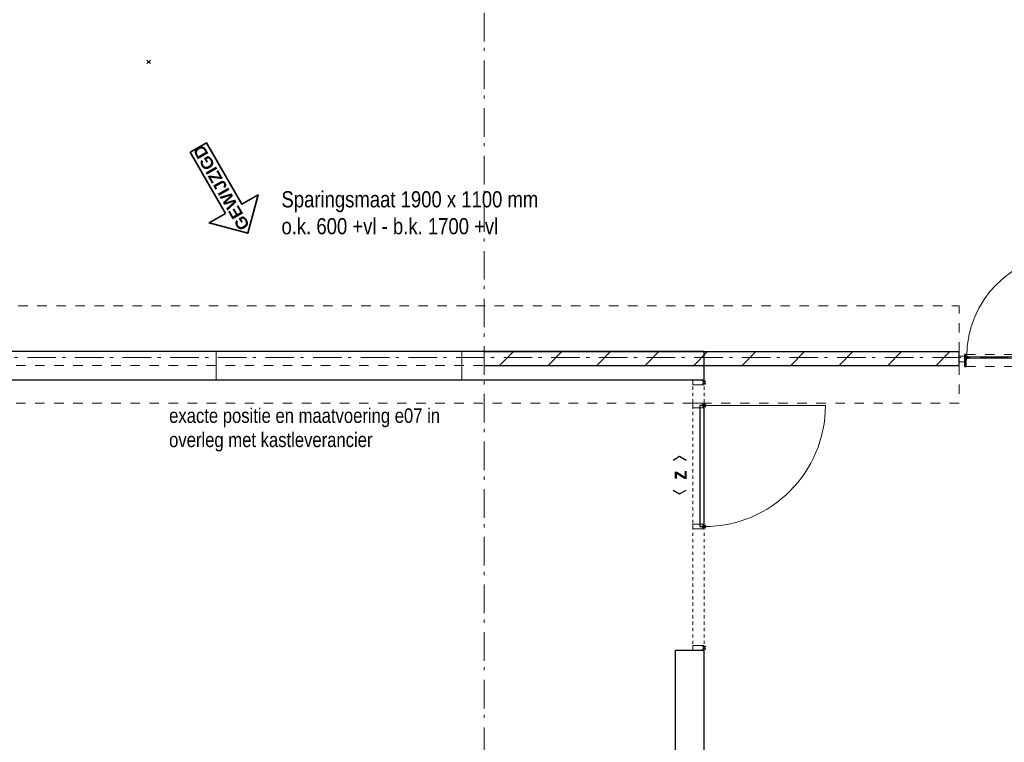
# Model space of a CAD drawing. Header units: millimetres. Extents: x -75976 to 232306, y 42824 to 140527.
# Tile 117 of 199: x 217874 to 226487, y 55454 to 61773. Entities that reach past the tile are written whole.
import ezdxf
from ezdxf.enums import TextEntityAlignment as Align

# ---------------------------------------------------------------- set-up
doc = ezdxf.new("R2010")
doc.units = ezdxf.units.MM
doc.header["$LTSCALE"] = 400
doc.header["$PDMODE"] = 3
doc.header["$PDSIZE"] = 15
for name, pattern in [('STYLE_01', [0.416641, 0.208282, -0.208359]), ('STYLE_06', [1.041641, 0.625, -0.208282, 0.069427, -0.138931]), ('STYLE_21', [0.138889, 0.069444, -0.069444])]:
    doc.linetypes.add(name, pattern=pattern)
for name, color, linetype, lineweight in [('Binnenkozijnen', 140, 'Continuous', 15), ('Interieur-deur', 43, 'Continuous', 9), ('Interieur-systeemwand glas', 140, 'STYLE_21', 15), ('Kozijnmerken', 43, 'Continuous', 9), ('mat-beton (ihwg)', 5, 'Continuous', 25), ('mat-glas-hor', 140, 'Continuous', 15), ('mat-kalkzandsteen', 5, 'Continuous', 25), ('mat-naaldhout', 140, 'Continuous', 15), ('mat-scheidingswand-horizontaal', 5, 'Continuous', 25), ('mat-staal', 5, 'Continuous', 25), ('None', 7, 'Continuous', 9), ('Wijzigingspijlen', 43, 'Continuous', 9)]:
    doc.layers.add(name, color=color, linetype=linetype, lineweight=lineweight)
doc.styles.add('Abadi MT Condensed Light', font='txt', dxfattribs={"height": 176.388889})
doc.styles.add('Arial (bold)', font='arialbd.ttf', dxfattribs={"height": 132.291667})
doc.styles.add('Arial Narrow (bold)', font='ARIALNB.TTF', dxfattribs={"height": 172.861111})

# ---------------------------------------------------------------- blocks, each defined once
blk = doc.blocks.new('*U705')
at = {"layer": 'mat-beton (ihwg)', "lineweight": 25}
for p, q in [((53921.1, -29870), (54171.1, -29870)), ((53921.1, -35105), (53921.1, -29870)), ((54171.1, -35105), (54171.1, -29870)), ((53921.1, -35105), (54171.1, -35105))]:
    blk.add_line(p, q, dxfattribs=at)
blk = doc.blocks.new('*X823')
at = {"layer": 'None', "lineweight": 9}
for p, q in [((52381.6, -27380), (52501.6, -27260)), ((52805.9, -27380), (52925.9, -27260)), ((53230.2, -27380), (53350.2, -27260)), ((53654.4, -27380), (53774.4, -27260)), ((54078.7, -27380), (54198.7, -27260)), ((54503, -27380), (54623, -27260)), ((54927.2, -27380), (55047.2, -27260)), ((55351.5, -27380), (55471.5, -27260)), ((55775.8, -27380), (55895.8, -27260)), ((56200, -27380), (56320, -27260))]:
    blk.add_line(p, q, dxfattribs=at)
blk = doc.blocks.new('Kozijnmerk 50')
at = {"layer": 'Kozijnmerken', "color": 92, "linetype": 'Continuous', "lineweight": 25}
for points in [[(-132.2, 50.6), (-164.8, -5.8), (-132.2, -62.1)], [(132.2, 50.6), (164.8, -5.8), (132.2, -62.1)]]:
    blk.add_lwpolyline(points, dxfattribs=at)
at = {"layer": 'None', "color": 43, "style": 'Arial Narrow (bold)'}
blk.add_attdef('merk', text='', height=138.3, dxfattribs=at).set_placement((0, 0), align=Align.MIDDLE_CENTER)
blk = doc.blocks.new('Deur systeemwand 1060')
at = {"layer": 'Interieur-deur', "color": 140, "linetype": 'Continuous', "lineweight": 15}
blk.add_line((0, 1160), (0, 100), dxfattribs=at)
at = {"layer": 'Interieur-deur', "color": 92, "linetype": 'Continuous', "lineweight": 25}
blk.add_lwpolyline([(-1060, 100), (0, 100), (0, 60), (-1060, 60)], close=True, dxfattribs=at)
at = {"layer": 'Interieur-deur', "color": 140, "linetype": 'Continuous', "lineweight": 15}
blk.add_arc((0, 100), 1060, 90, 180, dxfattribs=at)
blk = doc.blocks.new('systeemwandstijl 880 hoh')
at = {"layer": 'Interieur-systeemwand glas', "color": 43, "linetype": 'Continuous', "lineweight": 9}
blk.add_lwpolyline([(0, 20), (100, 20), (100, -20), (0, -20)], close=True, dxfattribs=at)
at = {"layer": 'Interieur-systeemwand glas', "color": 43, "linetype": 'Continuous', "lineweight": 15}
blk.add_point((0, 0), dxfattribs=at)
blk = doc.blocks.new('*U1130')
at = {"layer": 'Interieur-systeemwand glas', "lineweight": 15}
for p, q in [((54071.1, -27510), (54071.1, -29870)), ((54071.1, -27510), (54171.1, -27510)), ((54171.1, -27510), (54171.1, -29870)), ((54071.1, -29870), (54171.1, -29870))]:
    blk.add_line(p, q, dxfattribs=at)
at = {"layer": 'None', "color": 7, "rotation": 180}
for p in [(54171.1, -27530), (54171.1, -27730)]:
    blk.add_blockref('systeemwandstijl 880 hoh', p, dxfattribs=at)
at = {"layer": 'None', "color": 7, "xscale": -1, "rotation": 270}
blk.add_blockref('Deur systeemwand 1060', (54071.1, -27730), dxfattribs=at)
at = {"layer": 'None', "color": 7, "xscale": -1}
for p in [(54171.1, -28790), (54171.1, -29850)]:
    blk.add_blockref('systeemwandstijl 880 hoh', p, dxfattribs=at)
blk = doc.blocks.new('*U1180')
at = {"layer": 'mat-beton (ihwg)', "lineweight": 25}
for p, q in [((46796.1, -27510), (46796.1, -27260)), ((54171.1, -27260), (46796.1, -27260)), ((54171.1, -27510), (54171.1, -27260)), ((54171.1, -27510), (46796.1, -27510))]:
    blk.add_line(p, q, dxfattribs=at)
blk = doc.blocks.new('*X1282')
at = {"layer": 'None', "lineweight": 25}
blk.add_line((967, -22.9), (967.7, -22.2), dxfattribs=at)
blk = doc.blocks.new('*X1283')
at = {"layer": 'None', "lineweight": 25}
blk.add_line((967.5, -22.4), (969.6, -20.4), dxfattribs=at)
blk = doc.blocks.new('*U1284')
at = {"layer": 'None', "color": 8, "lineweight": 5}
for radius in [8, 6]:
    blk.add_circle((962, 19.5), radius, dxfattribs=at)
blk = doc.blocks.new('*U1285')
at = {"layer": 'None', "color": 8, "lineweight": 5}
for points in [[(957.2, 19.5), (957.2, -5.5), (920, -5.5), (920, -2.5), (954.2, -2.5), (954.2, 19.5)], [(967, 19.5), (970, 19.5), (970, -5.5), (967, -5.5)]]:
    blk.add_lwpolyline(points, close=True, dxfattribs=at)
at = {"layer": 'None', "color": 7}
blk.add_blockref('*U1284', (0, 0), dxfattribs=at)
blk = doc.blocks.new('binnenzeskantschroef voor glaslat')
at = {"layer": 'None', "color": 43, "linetype": 'STYLE_21', "lineweight": 9}
for p, q in [((-1.25, 2.5), (-3.75, 0)), ((1.25, 2.5), (3.75, 0))]:
    blk.add_line(p, q, dxfattribs=at)
at = {"layer": 'None', "color": 43, "linetype": 'Continuous', "lineweight": 9}
blk.add_line((-3.75, 0), (3.75, 0), dxfattribs=at)
at = {"layer": 'None', "color": 43, "linetype": 'STYLE_21', "lineweight": 9}
blk.add_lwpolyline([(-1.25, 12.5), (-1.25, 2.5), (1.25, 2.5), (1.25, 12.5)], close=True, dxfattribs=at)
blk = doc.blocks.new('OB - deur as 2 _ A _ F (2D)')
at = {"layer": 'mat-glas-hor', "color": 140, "lineweight": 15}
blk.add_lwpolyline([(65.4, -5.5), (965, -5.5), (965, -17.5), (65.4, -17.5)], close=True, dxfattribs=at)
at = {"layer": 'mat-kalkzandsteen', "color": 43, "lineweight": 9}
for p, q in [((63, -29.1), (63, -32.5)), ((76.5, -20.5), (69.3, -20.5)), ((953.5, -20.5), (960.7, -20.5)), ((967, -29.1), (967, -32.5))]:
    blk.add_line(p, q, dxfattribs=at)
at = {"layer": 'mat-kalkzandsteen', "color": 8, "lineweight": 5}
for p, q in [((985, -10), (1002, -60)), ((985, -60), (995, -10))]:
    blk.add_line(p, q, dxfattribs=at)
for points, knots in [([(999.7, -10), (999.7, -5), (999.7, 0), (992, -2.4), (985, 0), (985, -5), (985, -10), (992.3, -10), (999.7, -10)], [0, 0, 0, 0.201598, 0.201598, 0.502704, 0.502704, 0.704302, 0.704302, 1, 1, 1]), ([(1004.1, -60), (1004.1, -65), (1004.1, -70), (994.2, -67.6), (985, -70), (985, -65), (985, -60), (994.5, -60), (1004.1, -60)], [0, 0, 0, 0.171388, 0.171388, 0.50181, 0.50181, 0.673198, 0.673198, 1, 1, 1])]:
    blk.add_open_spline(points, degree=2, knots=knots, dxfattribs=at)
at = {"layer": 'mat-naaldhout', "lineweight": 15}
blk.add_lwpolyline([(0, 0), (45, 0), (45, -50), (0, -50)], close=True, dxfattribs=at)
at = {"layer": 'mat-staal', "color": 43, "lineweight": 9}
for p, q in [((60, -22.2), (60, -32.5)), ((60, -32.5), (63, -32.5)), ((63, -22.2), (63, -29.5)), ((80, -17.5), (64.7, -17.5)), ((72.5, -20.5), (64.7, -20.5)), ((80, -20.5), (75.5, -20.5)), ((80, -17.5), (80, -20.5)), ((950, -17.5), (950, -20.5)), ((965.3, -17.5), (950, -17.5)), ((954.5, -20.5), (950, -20.5)), ((965.3, -20.5), (957.5, -20.5)), ((967, -29.5), (967, -22.2)), ((970, -32.5), (967, -32.5)), ((970, -32.5), (970, -22.2))]:
    blk.add_line(p, q, dxfattribs=at)
at = {"layer": 'mat-staal', "color": 92, "lineweight": 25}
for points in [[(60, 15), (45, 15), (45, -90), (60, -90)], [(970, 15), (985, 15), (985, -90), (970, -90)]]:
    blk.add_lwpolyline(points, close=True, dxfattribs=at)
at = {"layer": 'mat-staal', "color": 43, "lineweight": 9}
for centre, radius, start, end in [((64.9, -22.4), 4.94, 90, 180), ((64.9, -22.4), 1.94, 90, 180), ((965.1, -22.4), 4.94, 0, 90), ((965.1, -22.4), 1.94, 0, 90)]:
    blk.add_arc(centre, radius, start, end, dxfattribs=at)
at = {"layer": 'None', "color": 43, "lineweight": 9}
blk.add_line((962, 19.5), (962, 894.1), dxfattribs=at)
at = {"layer": 'None', "color": 8, "linetype": 'STYLE_01', "lineweight": 5}
for p, q in [((60, 15), (965, 15)), ((60, -90), (970, -90))]:
    blk.add_line(p, q, dxfattribs=at)
at = {"layer": 'None', "color": 8, "lineweight": 5}
blk.add_lwpolyline([(920, -17.5), (948, -17.5), (948, -22.5), (920, -22.5)], close=True, dxfattribs=at)
at = {"layer": 'None', "color": 43, "lineweight": 9}
blk.add_arc((965, -5.5), 899.6, 90.38757, 180, dxfattribs=at)
at = {"layer": 'mat-staal', "color": 43}
for name in ['*X1282', '*X1283']:
    blk.add_blockref(name, (0, 0), dxfattribs=at)
at = {"layer": 'None', "color": 7}
blk.add_blockref('*U1285', (0, 0), dxfattribs=at)
at = {"layer": 'None', "color": 7, "xscale": -1, "rotation": 90}
blk.add_blockref('binnenzeskantschroef voor glaslat', (63, -27.5), dxfattribs=at)
at = {"layer": 'None', "color": 7, "rotation": 270}
blk.add_blockref('binnenzeskantschroef voor glaslat', (967, -27.5), dxfattribs=at)
blk = doc.blocks.new('Wijzigingspijl')
at = {"layer": 'None', "linetype": 'Continuous', "lineweight": 5}
blk.add_point((0, 0), dxfattribs=at)
at = {"layer": 'Wijzigingspijlen', "color": 1, "linetype": 'Continuous', "lineweight": 35}
blk.add_lwpolyline([(-82.5, -1485), (-247.5, -1485), (0, -1732.5), (247.5, -1485), (82.5, -1485), (82.5, -866.25), (-82.5, -866.25)], close=True, dxfattribs=at)
at = {"layer": 'Wijzigingspijlen', "color": 8, "insert": (0, -1271.25), "char_height": 105.833, "attachment_point": 5, "rotation": 90, "style": 'Arial (bold)'}
blk.add_mtext('GEWIJZIGD', dxfattribs=at)

msp = doc.modelspace()

# ---------------------------------------------------------------- linework, layer by layer
at = {"layer": 'Binnenkozijnen', "color": 140, "linetype": 'STYLE_01', "lineweight": 15}
for p, q in [((215861.85564, 59270.0182), (226091.97111, 59270.0182)), ((226091.97111, 58870.0182), (226091.97111, 59270.0182)), ((215861.85564, 58870.0182), (226091.97111, 58870.0182)), ((226091.85564, 58750.0182), (215861.85564, 58750.0182)), ((226091.85564, 58750.0182), (226091.85564, 58420.0182)), ((226091.85564, 58420.0182), (215861.85564, 58420.0182))]:
    msp.add_line(p, q, dxfattribs=at)
at = {"layer": 'mat-kalkzandsteen', "lineweight": 25}
for p, q in [((221936.85564, 58870.0182), (226091.97111, 58870.0182)), ((226091.97111, 58750.0182), (226091.97111, 58870.0182)), ((221936.85564, 58750.0182), (226091.97111, 58750.0182))]:
    msp.add_line(p, q, dxfattribs=at)
at = {"layer": 'None', "color": 43, "linetype": 'STYLE_06', "lineweight": 9}
for p, q in [((221936.85564, 49500.0182), (221936.85564, 81745.65207)), ((231940.79627, 58820.0182), (198220.89564, 58820.0182))]:
    msp.add_line(p, q, dxfattribs=at)
at = {"layer": 'None', "color": 8, "lineweight": 5}
msp.add_lwpolyline([(219591.85564, 58870.0182), (221741.85564, 58870.0182), (221741.85564, 58620.0182), (219591.85564, 58620.0182)], close=True, dxfattribs=at)

# ---------------------------------------------------------------- block references
at = {"layer": 'Kozijnmerken', "color": 7, "rotation": 90}
msp.add_blockref('Kozijnmerk 50', (223640.25429, 57790.0182), dxfattribs=at).add_auto_attribs({'merk': 'z'})
at = {"layer": 'mat-beton (ihwg)'}
for name in ['*U1180', '*U705']:
    msp.add_blockref(name, (169690.79627, 86130.0182), dxfattribs=at)
at = {"layer": 'mat-kalkzandsteen'}
msp.add_blockref('*X823', (169690.79627, 86130.0182), dxfattribs=at)
at = {"layer": 'mat-scheidingswand-horizontaal', "color": 7, "rotation": 30.00000000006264}
msp.add_blockref('Wijzigingspijl', (219002.29982, 61405.0182), dxfattribs=at)
at = {"layer": 'None', "color": 7}
for name, p in [('OB - deur as 2 _ A _ F (2D)', (226091.97111, 58830.01773)), ('*U1130', (169690.79627, 86130.0182))]:
    msp.add_blockref(name, p, dxfattribs=at)

# ---------------------------------------------------------------- texts
at = {"layer": 'None', "color": 140, "insert": (220163.89903, 60272.86543), "char_height": 141.1111111, "attachment_point": 1, "style": 'Abadi MT Condensed Light'}
msp.add_mtext('Sparingsmaat 1900 x 1100 mm\\Po.k. 600 +vl - b.k. 1700 +vl', dxfattribs=at)
at = {"layer": 'None', "color": 43, "insert": (219181.18097, 58374.09296), "char_height": 127, "width": 2721.2046173, "attachment_point": 1, "style": 'Abadi MT Condensed Light'}
msp.add_mtext('exacte positie en maatvoering e07 in overleg met kastleverancier', dxfattribs=at)

doc.saveas('drawing.dxf')
